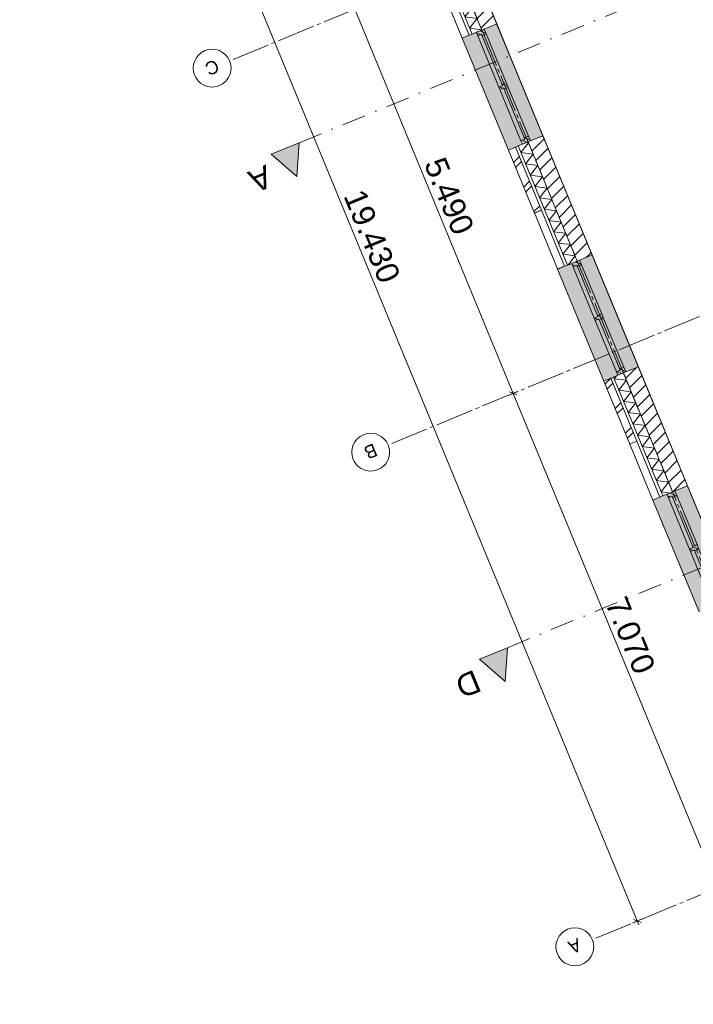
# Model space of a CAD drawing. Header units: millimetres. Extents: x -76965 to 1081933, y -21129 to 30747.
# Tile 1 of 114: x -75813 to -66914, y -20571 to -7560. Entities that reach past the tile are written whole.
import ezdxf
from ezdxf.enums import TextEntityAlignment as Align

# ---------------------------------------------------------------- set-up
doc = ezdxf.new("R2010")
doc.units = ezdxf.units.MM
doc.header["$MEASUREMENT"] = 0
doc.linetypes.add('B0204', pattern=[650, 500, -50, 50, -50])
doc.linetypes.add('B0302', pattern=[625.500011, 313.000011, -156.25, 0, -156.25])
for name, color, linetype in [('007 Stramien', 7, 'Continuous'), ('021 Buitenwanden', 7, 'Continuous'), ('021 Buitenwanden 2D arcering', 7, 'Continuous'), ('021 Buitenwanden Afdek-arcering', 7, 'Continuous'), ('021 Buitenwanden Doorsnede-arcering', 7, 'Continuous'), ('021 Buitenwanden Laagscheidingslijnen', 7, 'Continuous'), ('021 Buitenwanden Ramen', 7, 'Continuous'), ('023 Dekvloer', 7, 'Continuous'), ('102 Teksten ruimten _ Zones Zone omranding', 7, 'Continuous'), ('121 Drsn-en gevelaanduidingen', 7, 'Continuous'), ('121 Drsn-en gevelaanduidingen 2D arcering', 7, 'Continuous'), ('160 Presentatie_Aankleding 2D', 7, 'Continuous')]:
    doc.layers.add(name, color=color, linetype=linetype)
doc.styles.add('GENERATED_STYLE_1', font='txt')
doc.dimstyles.new('GENERATED_STYLE__1', dxfattribs={"dimtxt": 300, "dimasz": 71.25, "dimexe": 0.18, "dimexo": 0, "dimgap": 0.09, "dimtad": 1, "dimdec": 0, "dimzin": 0, "dimdsep": 46, "dimtxsty": 'GENERATED_STYLE_1', "dimblk": 'ARROWHEAD_6', "dimblk1": 'ARROWHEAD_6', "dimblk2": 'ARROWHEAD_6', "dimcen": 0.09, "dimclrd": 1, "dimclre": 1, "dimclrt": 2, "dimadec": 1, "dimazin": 0, "dimtfac": 1, "dimtdec": 4, "dimtmove": 0, "dimatfit": 3, "dimfxl": 1, "dimtolj": 1, "dimtzin": 0, "dimarcsym": 0})
pattern_1 = [(45, (0, 0), (-229.8097, 229.8097), []), (45, (-45.96, 45.96), (-229.8097, 229.8097), [])]
pattern_2 = [(45, (0, 0), (-88.38835, 88.38835), [])]
pattern_3 = [(45, (0, 0), (-31.8198, 31.8198), [])]

# ---------------------------------------------------------------- blocks, each defined once
blk = doc.blocks.new('Slab_1_1', base_point=(-2608, 7603))
at = {"layer": '023 Dekvloer', "color": 1, "linetype": 'Continuous', "lineweight": 0, "flags": 128}
blk.add_lwpolyline([(-2608, 7603), (-65140, -18201), (-72389, -636), (-38626, 13297), (-39373, 15108), (-10605, 26980)], close=True, dxfattribs=at)
blk = doc.blocks.new('*D82')
at = {"layer": '160 Presentatie_Aankleding 2D', "color": 1, "linetype": 'Continuous', "lineweight": 0}
for p, q in [((-71452, -7450), (-71322, -7396)), ((-71338, -7443), (-71436, -7403)), ((-71387, -7423), (-69293, -12498)), ((-69244, -12518), (-69342, -12478))]:
    blk.add_line(p, q, dxfattribs=at)
at = {"layer": '160 Presentatie_Aankleding 2D', "color": 2, "lineweight": 0, "insert": (-70480, -9464), "char_height": 300, "attachment_point": 7, "rotation": 292.424, "style": 'GENERATED_STYLE_1'}
blk.add_mtext('\\A1;{\\fArial|b0|i0|c0|p38;5.490}', dxfattribs=at)
blk = doc.blocks.new('ARROWHEAD_6')
at = {"color": 0, "linetype": 'Continuous', "lineweight": 0}
for p, q in [((0, 0), (-1, 0)), ((-0.5, -0.5), (0.5, 0.5))]:
    blk.add_line(p, q, dxfattribs=at)
blk = doc.blocks.new('*D83')
at = {"layer": '160 Presentatie_Aankleding 2D', "color": 1, "linetype": 'Continuous', "lineweight": 0}
for p, q in [((-69358, -12525), (-69228, -12471)), ((-69244, -12518), (-69342, -12478)), ((-69293, -12498), (-66596, -19034)), ((-66661, -19060), (-66531, -19007)), ((-66645, -19013), (-66547, -19054)), ((-66596, -19034), (-66575, -19086))]:
    blk.add_line(p, q, dxfattribs=at)
at = {"layer": '160 Presentatie_Aankleding 2D', "color": 2, "lineweight": 0, "insert": (-68085, -15269), "char_height": 300, "attachment_point": 7, "rotation": 292.424, "style": 'GENERATED_STYLE_1'}
blk.add_mtext('\\A1;{\\fArial|b0|i0|c0|p38;7.070}', dxfattribs=at)
blk = doc.blocks.new('*D94')
at = {"layer": '160 Presentatie_Aankleding 2D', "color": 1, "linetype": 'Continuous', "lineweight": 0}
for p, q in [((-75065, -1509), (-75813, 303)), ((-75000, -1482), (-75130, -1536)), ((-75114, -1489), (-75016, -1529)), ((-67653, -19470), (-75065, -1509)), ((-67588, -19443), (-67718, -19497)), ((-67702, -19450), (-67604, -19490)), ((-67632, -19522), (-67653, -19470))]:
    blk.add_line(p, q, dxfattribs=at)
at = {"layer": '160 Presentatie_Aankleding 2D', "color": 2, "lineweight": 0, "insert": (-71543, -9887), "char_height": 300, "attachment_point": 7, "rotation": 292.424, "style": 'GENERATED_STYLE_1'}
blk.add_mtext('\\A1;{\\fArial|b0|i0|c0|p38;19.430}', dxfattribs=at)
blk = doc.blocks.new('Cutting Plane_1_1', base_point=(-72306, -9263))
at = {"layer": '121 Drsn-en gevelaanduidingen 2D arcering', "linetype": 'Continuous', "lineweight": 0, "true_color": 0x000000}
blk.add_hatch(color=18, dxfattribs=at).paths.add_polyline_path([(-72491, -9339), (-72121, -9187), (-72153, -9633)])
at = {"layer": '121 Drsn-en gevelaanduidingen', "color": 9, "linetype": 'B0302', "lineweight": 0}
blk.add_line((-72121, -9187), (-4017, 18917), dxfattribs=at)
at = {"layer": '121 Drsn-en gevelaanduidingen', "color": 2, "linetype": 'Continuous', "lineweight": 0}
for p, q in [((-72491, -9339), (-72121, -9187)), ((-72121, -9187), (-72153, -9633)), ((-72153, -9633), (-72491, -9339))]:
    blk.add_line(p, q, dxfattribs=at)
at = {"layer": '121 Drsn-en gevelaanduidingen', "color": 2, "lineweight": 0, "insert": (-72818, -9580), "char_height": 300, "attachment_point": 9, "rotation": 202.424, "style": 'GENERATED_STYLE_1'}
blk.add_mtext('\\A1;{\\fArial|b0|i0|c0|p38;A}', dxfattribs=at)
blk = doc.blocks.new('Cutting Plane_4_1', base_point=(-69553, -15934))
at = {"layer": '121 Drsn-en gevelaanduidingen 2D arcering', "linetype": 'Continuous', "lineweight": 0, "true_color": 0x000000}
blk.add_hatch(color=18, dxfattribs=at).paths.add_polyline_path([(-69738, -16011), (-69368, -15858), (-69400, -16304)])
at = {"layer": '121 Drsn-en gevelaanduidingen', "color": 9, "linetype": 'B0302', "lineweight": 0}
blk.add_line((-69368, -15858), (-12464, 7624), dxfattribs=at)
at = {"layer": '121 Drsn-en gevelaanduidingen', "color": 2, "linetype": 'Continuous', "lineweight": 0}
for p, q in [((-69738, -16011), (-69368, -15858)), ((-69368, -15858), (-69400, -16304)), ((-69400, -16304), (-69738, -16011))]:
    blk.add_line(p, q, dxfattribs=at)
at = {"layer": '121 Drsn-en gevelaanduidingen', "color": 2, "lineweight": 0, "insert": (-70085, -16259), "char_height": 300, "attachment_point": 9, "rotation": 202.424, "style": 'GENERATED_STYLE_1'}
blk.add_mtext('\\A1;{\\fArial|b0|i0|c0|p38;D}', dxfattribs=at)
blk = doc.blocks.new('*X109')
at = {"layer": '021 Buitenwanden Doorsnede-arcering', "color": 250, "linetype": 'Continuous', "lineweight": 0, "true_color": 0x3f3f3f}
for p, q in [((-70484, -6177), (-70325, -6198)), ((-70424, -6326), (-70325, -6198)), ((-70424, -6326), (-70263, -6348)), ((-70362, -6476), (-70263, -6348)), ((-70362, -6476), (-70202, -6497)), ((-70300, -6625), (-70202, -6497)), ((-70300, -6625), (-70140, -6647)), ((-70239, -6775), (-70140, -6647)), ((-70239, -6775), (-70078, -6796)), ((-70177, -6924), (-70078, -6796)), ((-70177, -6924), (-70017, -6945)), ((-70115, -7074), (-70017, -6945)), ((-70115, -7074), (-69955, -7095)), ((-70054, -7223), (-69955, -7095)), ((-70054, -7223), (-69893, -7244)), ((-69992, -7372), (-69893, -7244)), ((-69992, -7372), (-69832, -7394)), ((-69930, -7522), (-69832, -7394)), ((-69930, -7522), (-69770, -7543)), ((-69869, -7671), (-69770, -7543)), ((-69869, -7671), (-69708, -7693)), ((-69713, -7698), (-69708, -7693))]:
    blk.add_line(p, q, dxfattribs=at)
blk = doc.blocks.new('*X110')
at = {"layer": '021 Buitenwanden Doorsnede-arcering', "color": 250, "linetype": 'Continuous', "lineweight": 0, "true_color": 0x3f3f3f}
for p, q in [((-69190, -9315), (-69092, -9187)), ((-69118, -9184), (-69092, -9187)), ((-69190, -9315), (-69030, -9336)), ((-69129, -9465), (-69030, -9336)), ((-69129, -9465), (-68968, -9486)), ((-69067, -9614), (-68968, -9486)), ((-69067, -9614), (-68907, -9635)), ((-69005, -9763), (-68907, -9635)), ((-69005, -9763), (-68845, -9785)), ((-68944, -9913), (-68845, -9785)), ((-68944, -9913), (-68783, -9934)), ((-68882, -10062), (-68783, -9934)), ((-68882, -10062), (-68722, -10084)), ((-68820, -10212), (-68722, -10084)), ((-68820, -10212), (-68660, -10233)), ((-68759, -10361), (-68660, -10233)), ((-68759, -10361), (-68598, -10382)), ((-68697, -10511), (-68598, -10382)), ((-68697, -10511), (-68537, -10532)), ((-68635, -10660), (-68537, -10532)), ((-68635, -10660), (-68475, -10681)), ((-68565, -10798), (-68475, -10681))]:
    blk.add_line(p, q, dxfattribs=at)
blk = doc.blocks.new('*X111')
at = {"layer": '021 Buitenwanden Doorsnede-arcering', "color": 250, "linetype": 'Continuous', "lineweight": 0, "true_color": 0x3f3f3f}
for p, q in [((-67957, -12304), (-67928, -12266)), ((-67957, -12304), (-67797, -12325)), ((-67895, -12453), (-67797, -12325)), ((-67895, -12453), (-67735, -12475)), ((-67834, -12603), (-67735, -12475)), ((-67834, -12603), (-67673, -12624)), ((-67772, -12752), (-67673, -12624)), ((-67772, -12752), (-67612, -12773)), ((-67710, -12902), (-67612, -12773)), ((-67710, -12902), (-67550, -12923)), ((-67649, -13051), (-67550, -12923)), ((-67649, -13051), (-67488, -13072)), ((-67587, -13200), (-67488, -13072)), ((-67587, -13200), (-67427, -13222)), ((-67525, -13350), (-67427, -13222)), ((-67525, -13350), (-67365, -13371)), ((-67464, -13499), (-67365, -13371)), ((-67464, -13499), (-67303, -13521)), ((-67402, -13649), (-67303, -13521)), ((-67402, -13649), (-67242, -13670)), ((-67340, -13798), (-67242, -13670)), ((-67340, -13798), (-67222, -13814))]:
    blk.add_line(p, q, dxfattribs=at)
blk = doc.blocks.new('R2e hout 17_2')
at = {"layer": '021 Buitenwanden 2D arcering', "linetype": 'Continuous', "lineweight": 0, "true_color": 0x000000}
h = blk.add_hatch(dxfattribs=at)
h.set_pattern_fill('310_Naaldhout__01__0001', color=18, style=0, pattern_type=2)
h.set_pattern_definition(pattern_3)
h.paths.add_polyline_path([(-800, 0), (-800, -114), (-733, -114), (-733, -54), (-750, -54), (-750, 0)])
h = blk.add_hatch(dxfattribs=at)
h.set_pattern_fill('310_Naaldhout__01__0001', color=18, style=0, pattern_type=2)
h.set_pattern_definition(pattern_3)
h.paths.add_polyline_path([(0, -114), (0, 0), (-16.5, 0), (-16.5, -54), (-33.5, -54), (-33.5, -114)])
h = blk.add_hatch(dxfattribs=at)
h.set_pattern_fill('310_Naaldhout__01__0001', color=18, style=0, pattern_type=2)
h.set_pattern_definition(pattern_3)
h.paths.add_polyline_path([(0, 0), (0, -114), (33.5, -114), (33.5, -54), (16.5, -54), (16.5, 0)])
h = blk.add_hatch(dxfattribs=at)
h.set_pattern_fill('310_Naaldhout__01__0001', color=18, style=0, pattern_type=2)
h.set_pattern_definition(pattern_3)
h.paths.add_polyline_path([(800, -114), (800, 0), (750, 0), (750, -54), (733, -54), (733, -114)])
at = {"layer": '021 Buitenwanden Ramen', "color": 1, "linetype": 'Continuous', "lineweight": 0}
for p, q in [((-800, 200), (800, 200)), ((-800, 0), (-750, 0)), ((-800, -114), (-800, 0)), ((-750, 0), (-750, -54)), ((-750, 0), (-16.5, 0)), ((-16.5, -54), (-16.5, 0)), ((-16.5, 0), (0, 0)), ((0, 0), (16.5, 0)), ((16.5, 0), (16.5, -54)), ((16.5, 0), (750, 0)), ((750, -54), (750, 0)), ((750, 0), (800, 0)), ((800, 0), (800, -114)), ((-733, -114), (-800, -114)), ((-750, -54), (-733, -54)), ((-750, -54), (-16.5, -54)), ((-750, -54), (-16.5, -54)), ((-733, -54), (-733, -114)), ((-33.5, -114), (-733, -114)), ((-33.5, -114), (-33.5, -54)), ((-33.5, -54), (-16.5, -54)), ((0, -114), (-33.5, -114)), ((33.5, -114), (0, -114)), ((16.5, -54), (33.5, -54)), ((16.5, -54), (750, -54)), ((16.5, -54), (750, -54)), ((33.5, -54), (33.5, -114)), ((733, -114), (33.5, -114)), ((733, -114), (733, -54)), ((733, -54), (750, -54)), ((800, -114), (733, -114)), ((-800, -294), (800, -294))]:
    blk.add_line(p, q, dxfattribs=at)
at = {"layer": '021 Buitenwanden Ramen', "color": 254, "linetype": 'Continuous', "lineweight": 0, "true_color": 0xdfdfdf}
for p, q in [((-800, 0), (-800, -80)), ((800, 0), (800, -80))]:
    blk.add_line(p, q, dxfattribs=at)
at = {"layer": '021 Buitenwanden Ramen', "color": 2, "linetype": 'Continuous', "lineweight": 0}
for p, q in [((-800, -80), (-800, -114)), ((800, -80), (800, -114))]:
    blk.add_line(p, q, dxfattribs=at)
blk = doc.blocks.new('R nis rechthoekig 17_2')
at = {"layer": '021 Buitenwanden Ramen', "color": 1, "linetype": 'Continuous', "lineweight": 0}
for p, q in [((-400, 100), (400, 100)), ((-400, 100), (-400, 0)), ((-400, 0), (400, 0)), ((400, 0), (400, 100))]:
    blk.add_line(p, q, dxfattribs=at)
blk.add_point((400, 100), dxfattribs=at)
blk = doc.blocks.new('Wall_12_1', base_point=(-65140, -18201))
at = {"layer": '021 Buitenwanden Afdek-arcering', "linetype": 'Continuous', "lineweight": 0, "true_color": 0xffffff}
for points in [[(-69966, -7803), (-69356, -9282), (-69171, -9205), (-69065, -9162), (-68899, -9093), (-69509, -7614), (-69676, -7683), (-69781, -7726)], [(-68706, -10856), (-68096, -12335), (-67911, -12259), (-67805, -12215), (-67639, -12147), (-68249, -10668), (-68416, -10736), (-68521, -10780)], [(-67447, -13907), (-66837, -15386), (-66652, -15309), (-66546, -15266), (-66380, -15197), (-66990, -13718), (-67157, -13787), (-67262, -13830)]]:
    blk.add_hatch(color=7, dxfattribs=at).paths.add_polyline_path(points)
at = {"layer": '021 Buitenwanden Doorsnede-arcering', "linetype": 'Continuous', "lineweight": 0, "true_color": 0x000000}
h = blk.add_hatch(dxfattribs=at)
h.set_pattern_fill('130_Kalkzandsteen_0001', color=18, style=0, pattern_type=2)
h.set_pattern_definition(pattern_2)
h.paths.add_polyline_path([(-70324, -6111), (-70356, -6124), (-69707, -7696), (-69676, -7683), (-69509, -7614), (-70158, -6043)])
h = blk.add_hatch(dxfattribs=at)
h.set_pattern_fill('130_Kalkzandsteen_0001', color=18, style=0, pattern_type=2)
h.set_pattern_definition(pattern_2)
h.paths.add_polyline_path([(-69065, -9162), (-69097, -9175), (-68447, -10749), (-68416, -10736), (-68249, -10668), (-68899, -9093)])
h = blk.add_hatch(dxfattribs=at)
h.set_pattern_fill('145_Baksteen_0001', color=18, style=0, pattern_type=2)
h.set_pattern_definition(pattern_1)
h.paths.add_polyline_path([(-69263, -9244), (-69356, -9282), (-69012, -10114), (-68920, -10075)])
h = blk.add_hatch(dxfattribs=at)
h.set_pattern_fill('145_Baksteen_0001', color=18, style=0, pattern_type=2)
h.set_pattern_definition(pattern_1)
h.paths.add_polyline_path([(-68707, -10853), (-68706, -10856), (-68613, -10818), (-68615, -10815)])
h = blk.add_hatch(dxfattribs=at)
h.set_pattern_fill('130_Kalkzandsteen_0001', color=18, style=0, pattern_type=2)
h.set_pattern_definition(pattern_2)
h.paths.add_polyline_path([(-67805, -12215), (-67837, -12228), (-67188, -13800), (-67157, -13787), (-66990, -13718), (-67639, -12147)])
h = blk.add_hatch(dxfattribs=at)
h.set_pattern_fill('145_Baksteen_0001', color=18, style=0, pattern_type=2)
h.set_pattern_definition(pattern_1)
h.paths.add_polyline_path([(-68003, -12297), (-68096, -12335), (-67752, -13167), (-67660, -13129)])
at = {"layer": '021 Buitenwanden', "color": 1, "linetype": 'Continuous', "lineweight": 0}
for p, q in [((-69873, -7765), (-70179, -7025)), ((-69012, -10114), (-68920, -10075)), ((-68615, -10815), (-68920, -10075)), ((-68707, -10853), (-68615, -10815)), ((-67752, -13167), (-67660, -13129)), ((-67355, -13868), (-67660, -13129))]:
    blk.add_line(p, q, dxfattribs=at)
at = {"layer": '021 Buitenwanden', "color": 2, "linetype": 'Continuous', "lineweight": 0}
for p, q in [((-69676, -7683), (-69509, -7614)), ((-69707, -7696), (-69676, -7683)), ((-69065, -9162), (-68899, -9093)), ((-69097, -9175), (-69065, -9162)), ((-68416, -10736), (-68249, -10668)), ((-68447, -10749), (-68416, -10736)), ((-67837, -12228), (-67805, -12215)), ((-67805, -12215), (-67639, -12147)), ((-67188, -13800), (-67157, -13787)), ((-67157, -13787), (-66990, -13718))]:
    blk.add_line(p, q, dxfattribs=at)
at = {"layer": '021 Buitenwanden', "color": 9, "linetype": 'Continuous', "lineweight": 0}
for p, q in [((-69873, -7765), (-69836, -7749)), ((-69263, -9244), (-69226, -9228)), ((-68613, -10818), (-68576, -10803)), ((-68003, -12297), (-67966, -12282)), ((-67355, -13868), (-67318, -13853))]:
    blk.add_line(p, q, dxfattribs=at)
at = {"layer": '021 Buitenwanden', "color": 254, "linetype": 'Continuous', "lineweight": 0, "true_color": 0xdfdfdf}
for p, q in [((-69836, -7749), (-69781, -7726)), ((-69781, -7726), (-69707, -7696)), ((-69226, -9228), (-69171, -9205)), ((-69171, -9205), (-69097, -9175)), ((-68576, -10803), (-68521, -10780)), ((-68521, -10780), (-68447, -10749)), ((-67911, -12259), (-67837, -12228)), ((-67966, -12282), (-67911, -12259)), ((-67318, -13853), (-67262, -13830)), ((-67262, -13830), (-67188, -13800))]:
    blk.add_line(p, q, dxfattribs=at)
at = {"layer": '021 Buitenwanden', "color": 3, "linetype": 'Continuous', "lineweight": 0}
for p, q in [((-69356, -9282), (-69263, -9244)), ((-68706, -10856), (-68613, -10818)), ((-68096, -12335), (-68003, -12297))]:
    blk.add_line(p, q, dxfattribs=at)
at = {"layer": '021 Buitenwanden', "color": 2, "linetype": 'Continuous', "lineweight": 0, "flags": 128}
for points in [[(-69509, -7614), (-70158, -6043)], [(-68249, -10668), (-68899, -9093)], [(-66990, -13718), (-67639, -12147)]]:
    blk.add_lwpolyline(points, dxfattribs=at)
at = {"layer": '021 Buitenwanden', "color": 3, "linetype": 'Continuous', "lineweight": 0, "flags": 128}
for points in [[(-69356, -9282), (-69012, -10114)], [(-68707, -10853), (-68706, -10856)], [(-68096, -12335), (-67752, -13167)]]:
    blk.add_lwpolyline(points, dxfattribs=at)
at = {"layer": '021 Buitenwanden Laagscheidingslijnen', "color": 1, "linetype": 'Continuous', "lineweight": 0}
for p, q in [((-70485, -6178), (-69836, -7749)), ((-69226, -9228), (-68576, -10803)), ((-67966, -12282), (-67318, -13853))]:
    blk.add_line(p, q, dxfattribs=at)
at = {"layer": '021 Buitenwanden Laagscheidingslijnen', "color": 2, "linetype": 'Continuous', "lineweight": 0}
for p, q in [((-70356, -6124), (-69707, -7696)), ((-69097, -9175), (-68447, -10749)), ((-67837, -12228), (-67188, -13800))]:
    blk.add_line(p, q, dxfattribs=at)
at = {"layer": '021 Buitenwanden Laagscheidingslijnen', "color": 3, "linetype": 'Continuous', "lineweight": 0}
for p, q in [((-69263, -9244), (-68920, -10075)), ((-68615, -10815), (-68613, -10818)), ((-68003, -12297), (-67660, -13129))]:
    blk.add_line(p, q, dxfattribs=at)
at = {"layer": '021 Buitenwanden', "color": 1, "lineweight": 0}
for name in ['*X109', '*X110', '*X111']:
    blk.add_blockref(name, (0, 0), dxfattribs=at)
at = {"layer": '021 Buitenwanden Ramen', "color": 1, "linetype": 'Continuous', "lineweight": 0, "zscale": 1000, "rotation": 112.4239742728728}
for name, p in [('R nis rechthoekig 17_2', (-70026, -7395)), ('R2e hout 17_2', (-69476, -8466)), ('R nis rechthoekig 17_2', (-68767, -10445)), ('R2e hout 17_2', (-68216, -11519)), ('R nis rechthoekig 17_2', (-67507, -13499)), ('R2e hout 17_2', (-66957, -14570))]:
    blk.add_blockref(name, p, dxfattribs=at)
blk = doc.blocks.new('Standard grid marker')
at = {"layer": '007 Stramien', "color": 6, "linetype": 'B0204', "lineweight": 0}
for p, q in [((9000, 0), (17821, 0)), ((17821, 0), (26821, 0))]:
    blk.add_line(p, q, dxfattribs=at)
blk.add_point((17821, 0), dxfattribs=at)
blk.add_point((17821, 0), dxfattribs=at)
at = {"layer": '007 Stramien', "color": 6, "lineweight": 0, "style": 'GENERATED_STYLE_1'}
for tag, p in [('AC_MarkerText_1_0', (-250, 9)), ('AC_MarkerText_1_1', (27071, 9))]:
    blk.add_attdef(tag, text='', height=175, rotation=270, dxfattribs=at).set_placement(p, align=Align.MIDDLE_CENTER)
blk = doc.blocks.new('Standard grid marker_3')
at = {"layer": '007 Stramien', "color": 6, "linetype": 'B0204', "lineweight": 0}
blk.add_line((64152, 0), (73152, 0), dxfattribs=at)
at = {"layer": '007 Stramien', "color": 212, "linetype": 'Continuous', "lineweight": 0, "true_color": 0xcc00cc}
for start, end in [(0, 180), (180, 0)]:
    blk.add_arc((73402, 0), 250, start, end, dxfattribs=at)
at = {"layer": '007 Stramien', "color": 6, "lineweight": 0, "style": 'GENERATED_STYLE_1'}
for tag, p in [('AC_MarkerText_1_0', (-250, 10)), ('AC_MarkerText_1_1', (73402, 10))]:
    blk.add_attdef(tag, text='', height=175, dxfattribs=at).set_placement(p, align=Align.MIDDLE_CENTER)

msp = doc.modelspace()

# ---------------------------------------------------------------- linework, layer by layer
at = {"layer": '102 Teksten ruimten _ Zones Zone omranding', "color": 33, "linetype": 'Continuous', "lineweight": 0, "true_color": 0xde9d5d, "flags": 128}
msp.add_lwpolyline([(-69851.3, -6785.2), (-66302.5, -15385.1), (-60269.1, -12895.3), (-63817.9, -4295.5)], close=True, dxfattribs=at)

# ---------------------------------------------------------------- block references
at = {"layer": '007 Stramien', "color": 1, "linetype": 'Continuous', "lineweight": 0}
ref = msp.add_blockref('Standard grid marker_3', (-5418.1, 19799.7), dxfattribs=dict(at, zscale=1000, rotation=202.423973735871))
ref.add_attrib('AC_MarkerText_1_1', 'C', dxfattribs={"color": 6, "lineweight": 0, "height": 175, "rotation": 202.42397, "style": 'GENERATED_STYLE_1'}).set_placement((-73269.8, -8191.4), align=Align.MIDDLE_CENTER)
ref = msp.add_blockref('Standard grid marker_3', (-3323.9, 14724.8), dxfattribs=dict(at, zscale=1000, rotation=202.423973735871))
ref.add_attrib('AC_MarkerText_1_1', 'B', dxfattribs={"color": 6, "lineweight": 0, "height": 175, "rotation": 202.42397, "style": 'GENERATED_STYLE_1'}).set_placement((-71175.6, -13264.9), align=Align.MIDDLE_CENTER)
ref = msp.add_blockref('Standard grid marker_3', (-626.9, 8189.2), dxfattribs=dict(at, zscale=1000, rotation=202.423973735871))
ref.add_attrib('AC_MarkerText_1_1', 'A', dxfattribs={"color": 6, "lineweight": 0, "height": 175, "rotation": 202.42397, "style": 'GENERATED_STYLE_1'}).set_placement((-68478.6, -19800.5), align=Align.MIDDLE_CENTER)
at = {"layer": '007 Stramien', "color": 1, "linetype": 'Continuous', "lineweight": 0, "zscale": 1000, "rotation": 292.4239737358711}
msp.add_blockref('Standard grid marker', (-74625.1, 4222.1), dxfattribs=at)
at = {"layer": '021 Buitenwanden', "color": 1, "lineweight": 0}
msp.add_blockref('Wall_12_1', (-65140.3, -18201.4), dxfattribs=at)
at = {"layer": '023 Dekvloer', "color": 1, "linetype": 'Continuous', "lineweight": 0}
msp.add_blockref('Slab_1_1', (-2608.4, 7603), dxfattribs=at)
at = {"layer": '121 Drsn-en gevelaanduidingen', "color": 9, "lineweight": 0}
for name, p in [('Cutting Plane_1_1', (-72305.7, -9263.1)), ('Cutting Plane_4_1', (-69552.7, -15934.5))]:
    msp.add_blockref(name, p, dxfattribs=at)

# ---------------------------------------------------------------- dimensions: what is measured, and where the dimension line sits
at = {"layer": '160 Presentatie_Aankleding 2D', "color": 1, "linetype": 'Continuous', "lineweight": 0}
for base, p1, p2, angle, picture, middle in [((-69293, -12498), (-5418.1, 19799.7), (-3323.9, 14724.8), 292.42397, '*D82', (-70146, -9880.5)), ((-66596, -19033.6), (-3323.9, 14724.8), (-626.9, 8189.2), 292.42397, '*D83', (-67750.4, -15685.7)), ((-75065.1, -1508.9), (-68247.5, -19715.1), (-75197.1, -1563.4), 112.42397, '*D94', (-71165.1, -10409.3))]:
    dim = msp.add_linear_dim(base=base, p1=p1, p2=p2, angle=angle, dimstyle='GENERATED_STYLE__1', dxfattribs=at)
    dim.commit()
    dim.dimension.update_dxf_attribs({"geometry": picture, "text_midpoint": middle, "dimtype": 160, "text_rotation": 292.42397})

doc.saveas('drawing.dxf')
